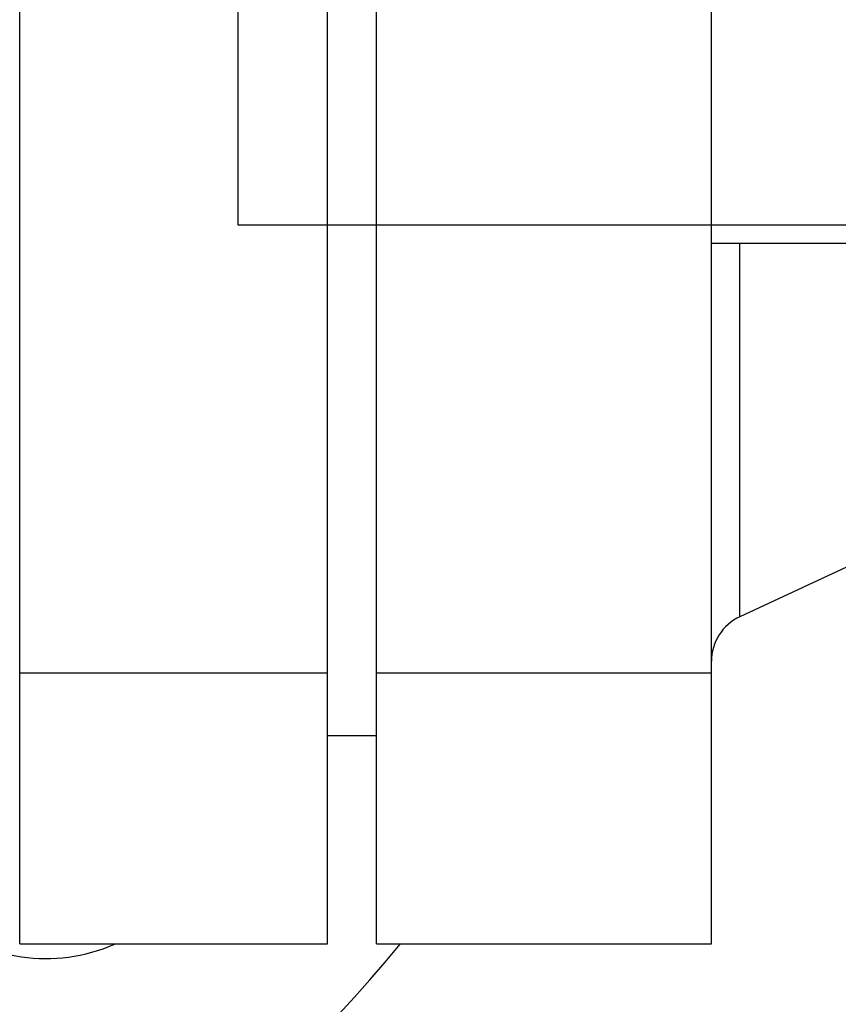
# Model space of a CAD drawing. Header units: millimetres. Extents: x 226749 to 325316, y -44191 to 40236.
# Tile 124 of 164: x 294071 to 294104, y 13231 to 13271. Entities that reach past the tile are written whole.
import ezdxf

# ---------------------------------------------------------------- set-up
doc = ezdxf.new("R2010")
doc.units = ezdxf.units.MM
doc.header["$LTSCALE"] = 100
doc.layers.add('K_URZĄDZENIA', color=4, linetype='Continuous')

# ---------------------------------------------------------------- blocks, each defined once
blk = doc.blocks.new('ZBIORNIK_RZUT')
at = {"layer": 'K_URZĄDZENIA'}
for p, q in [((148911.348, 96624.49), (148911.348, 96474.49)), ((148911.348, 96474.49), (148898.348, 96474.49))]:
    blk.add_line(p, q, dxfattribs=at)

msp = doc.modelspace()

# ---------------------------------------------------------------- linework, layer by layer
at = {"color": 7, "linetype": 'Continuous'}
for p, q in [((294070.62, 13233.545), (294070.62, 13306.456)), ((294083.12, 13233.545), (294083.12, 13306.456)), ((294085.12, 13233.545), (294085.12, 13306.456)), ((294098.72, 13233.545), (294098.72, 13306.456)), ((294200.62, 13262.001), (294098.72, 13262.001)), ((294107.743, 13250.508), (294099.875, 13246.839)), ((294085.12, 13242.001), (294083.12, 13242.001)), ((294070.62, 13233.545), (294083.12, 13233.545)), ((294085.12, 13233.545), (294098.72, 13233.545))]:
    msp.add_line(p, q, dxfattribs=at)
at = {"color": 9, "linetype": 'Continuous'}
for p, q in [((294099.875, 13246.839), (294099.875, 13262.001)), ((294083.12, 13244.545), (294070.62, 13244.545)), ((294098.72, 13244.545), (294085.12, 13244.545))]:
    msp.add_line(p, q, dxfattribs=at)
at = {"color": 7, "linetype": 'Continuous'}
for centre, radius, start, end in [((294041.62, 13270.001), 57.5, 202.35645, 320.63349), ((294100.72, 13245.026), 2, 115, 180), ((294071.672, 13239.949), 7, 167.322, 293.5357)]:
    msp.add_arc(centre, radius, start, end, dxfattribs=at)

# ---------------------------------------------------------------- block references
at = {"layer": 'K_URZĄDZENIA', "rotation": 270}
msp.add_blockref('ZBIORNIK_RZUT', (197604.999, 162174.098), dxfattribs=at)

doc.saveas('drawing.dxf')
